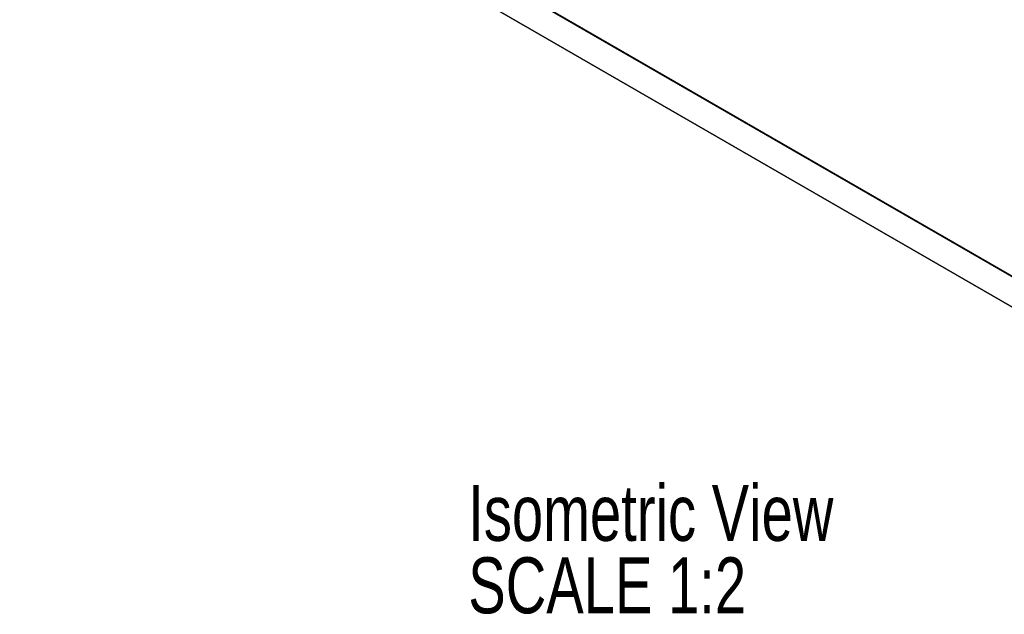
# Model space of a CAD drawing. Header units: millimetres. Extents: x 15 to 415, y 5 to 292.
# Tile 6 of 11: x 312 to 374, y 153 to 190. Entities that reach past the tile are written whole.
import ezdxf

# ---------------------------------------------------------------- set-up
doc = ezdxf.new("R2010")
doc.units = ezdxf.units.MM
doc.styles.add('SLDTEXTSTYLE0', font='TXT', dxfattribs={"width": 0.75})

# ---------------------------------------------------------------- blocks, each defined once
blk = doc.blocks.new('SW_NOTE_0_3')
at = {"color": 0, "linetype": 'Continuous', "lineweight": 0, "char_height": 3.5, "attachment_point": 1, "style": 'SLDTEXTSTYLE0'}
for s, insert in [('Isometric View', (0, 4.512)), ('SCALE 1:2', (0, -0.014))]:
    blk.add_mtext(s, dxfattribs=dict(at, insert=insert))

msp = doc.modelspace()

# ---------------------------------------------------------------- linework, layer by layer
at = {"color": 7, "linetype": 'Continuous', "lineweight": 25}
for p, q in [((313.8017, 209.2256), (385.9973, 167.5479)), ((313.8371, 209.246), (385.962, 167.6092)), ((312.1577, 208.2762), (387.6414, 164.7004)), ((387.8181, 164.5983), (312.1577, 208.2762))]:
    msp.add_line(p, q, dxfattribs=at)

# ---------------------------------------------------------------- block references
at = {"color": 7, "linetype": 'Continuous', "lineweight": 0}
msp.add_blockref('SW_NOTE_0_3', (340.192, 156.8581), dxfattribs=at)

doc.saveas('drawing.dxf')
